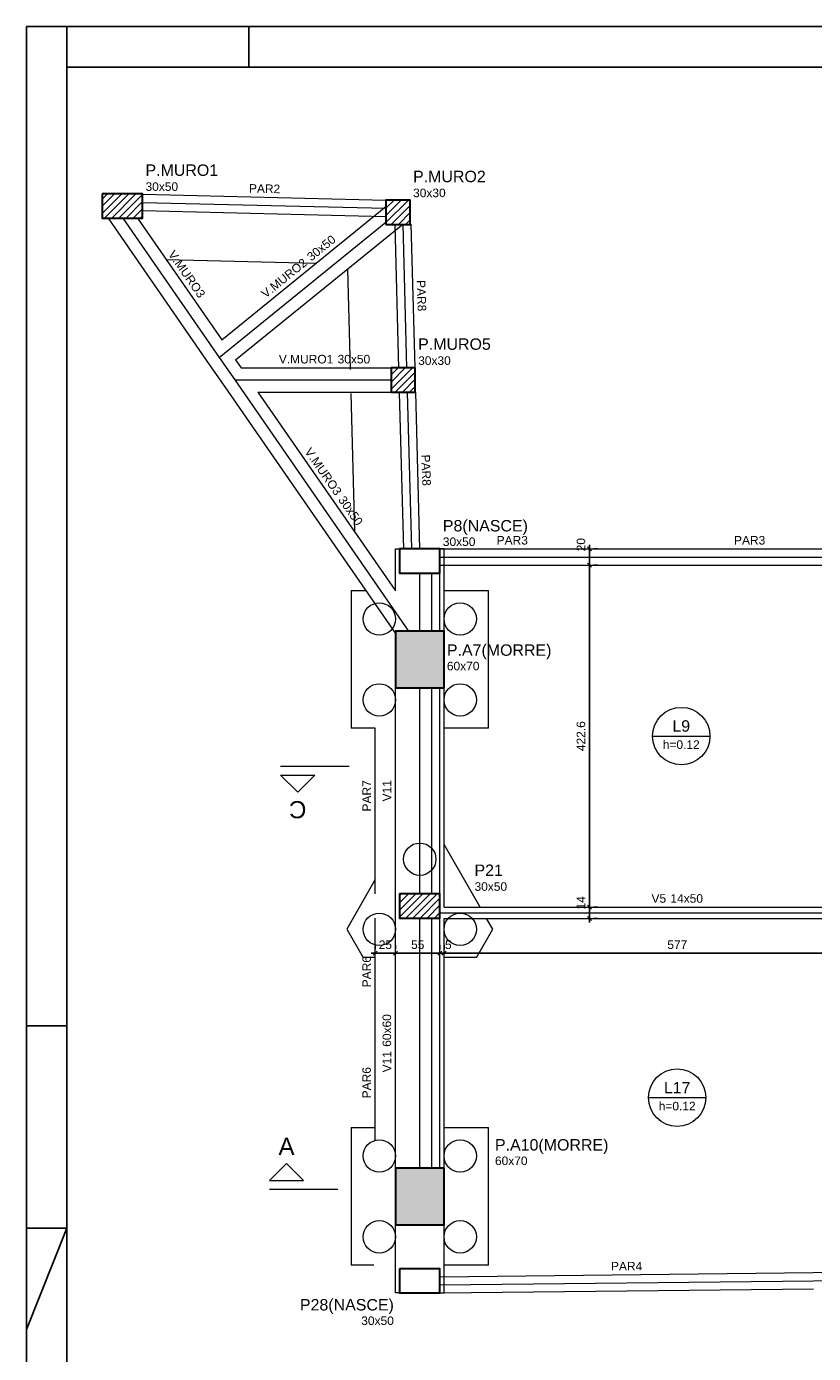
# Model space of a CAD drawing. Header units: millimetres. Extents: x 10 to 1250, y -62 to 528.
# Tile 76 of 193: x 10 to 30, y 95 to 128. Entities that reach past the tile are written whole.
import ezdxf

# ---------------------------------------------------------------- set-up
doc = ezdxf.new("R2010")
doc.units = ezdxf.units.MM
doc.header["$LTSCALE"] = 0.05
doc.linetypes.add('DOT', pattern=[6.35, 0, -6.35])
for name, color, linetype, lineweight in [('FO-Cortes', 9, 'Continuous', 5), ('FO-Cotas', 5, 'Continuous', 5), ('FO-Eixos', 5, 'Continuous', 5), ('FO-Estacas dos blocos', 1, 'Continuous', 20), ('FO-Hachura pilar que morre', 106, 'Continuous', 5), ('FO-Hachura pilar que passa', 19, 'Continuous', 5), ('FO-Pilares', 4, 'Continuous', 30), ('FO-Seção das fundações', 9, 'Continuous', 5), ('FO-Textos das lajes', 3, 'Continuous', 20), ('FO-Textos das vigas', 7, 'Continuous', 5), ('FO-Textos dos pilares', 7, 'Continuous', 5), ('FO-Vigas', 7, 'Continuous', 5)]:
    doc.layers.add(name, color=color, linetype=linetype, lineweight=lineweight)
doc.layers.add('FOLHA_PADRÃO', color=7, linetype='Continuous')
doc.styles.add('Arial', font='arial.ttf')
doc.styles.get("Standard").update_dxf_attribs({"font": 'arial.ttf'})
doc.dimstyles.new('UM_50.000000', dxfattribs={"dimtxt": 0.18, "dimasz": 0.1, "dimexe": 0.1, "dimexo": 0.2, "dimgap": 0.1, "dimtad": 1, "dimdec": 1, "dimlfac": 50, "dimzin": 0, "dimdsep": 46, "dimtxsty": 'Standard', "dimblk": 'OBLIQUE', "dimcen": 0.09, "dimdle": 0.1, "dimadec": 1, "dimazin": 2, "dimtfac": 1, "dimtdec": 1, "dimtofl": 0, "dimtmove": 0, "dimatfit": 3, "dimldrblk": 'OBLIQUE', "dimfxl": 1, "dimtolj": 1, "dimarcsym": 1})
pattern_1 = [(45, (4.62526, 133.42751), (-0.08838835, 0.08838835), [])]

# ---------------------------------------------------------------- blocks, each defined once
blk = doc.blocks.new('A1EST. 1500')
at = {"layer": 'FOLHA_PADRÃO', "color": 1, "linetype": 'Continuous'}
for p, q in [((0, 59.4), (0, 0)), ((150.008, 59.4), (0, 59.4)), ((1, 59.4), (1, 58.4)), ((5.5, 59.4), (5.5, 58.4))]:
    blk.add_line(p, q, dxfattribs=at)
at = {"layer": 'FOLHA_PADRÃO', "color": 1}
for p, q in [((1, 34.7), (0, 34.7)), ((1, 29.7), (0, 27.2)), ((1, 29.7), (0, 29.7))]:
    blk.add_line(p, q, dxfattribs=at)
at = {"layer": 'FOLHA_PADRÃO', "color": 6, "linetype": 'Continuous'}
blk.add_lwpolyline([(149, 58.4), (149, 1), (1, 1), (1, 58.4), (149, 58.4)], dxfattribs=at)
blk = doc.blocks.new('_Oblique')
at = {"color": 0, "linetype": 'ByBlock', "lineweight": -2}
blk.add_line((-0.5, -0.5), (0.5, 0.5), dxfattribs=at)
blk = doc.blocks.new('*D222')
at = {"layer": 'Defpoints', "color": 0, "transparency": 16777216}
for p in [(18.945, 105.028), (19.445, 105.028), (19.445, 105.028)]:
    blk.add_point(p, dxfattribs=at)
at = {"layer": 'FO-Cotas', "color": 0, "lineweight": -2, "transparency": 16777216}
for p, q in [((18.845, 105.028), (19.545, 105.028)), ((18.945, 105.228), (18.945, 105.128)), ((19.445, 105.228), (19.445, 105.128))]:
    blk.add_line(p, q, dxfattribs=at)
at = {"layer": 'FO-Cotas', "color": 0, "lineweight": -2, "transparency": 16777216, "xscale": 0.1, "yscale": 0.1, "zscale": 0.1, "rotation": 180}
blk.add_blockref('_Oblique', (18.945, 105.028), dxfattribs=at)
at = {"layer": 'FO-Cotas', "color": 0, "lineweight": -2, "transparency": 16777216, "xscale": 0.1, "yscale": 0.1, "zscale": 0.1}
blk.add_blockref('_Oblique', (19.445, 105.028), dxfattribs=at)
at = {"layer": 'FO-Cotas', "transparency": 16777216, "insert": (19.195, 105.239), "char_height": 0.2118, "attachment_point": 5, "rotation": 0.0057, "style": 'Arial'}
blk.add_mtext('\\A1;25', dxfattribs=at)
blk = doc.blocks.new('*D223')
at = {"layer": 'Defpoints', "color": 0, "transparency": 16777216}
for p in [(19.445, 105.028), (20.545, 105.028), (20.545, 105.028)]:
    blk.add_point(p, dxfattribs=at)
at = {"layer": 'FO-Cotas', "color": 0, "lineweight": -2, "transparency": 16777216}
for p, q in [((19.345, 105.028), (20.645, 105.028)), ((19.445, 105.228), (19.445, 105.128)), ((20.545, 105.228), (20.545, 105.128))]:
    blk.add_line(p, q, dxfattribs=at)
at = {"layer": 'FO-Cotas', "color": 0, "lineweight": -2, "transparency": 16777216, "xscale": 0.1, "yscale": 0.1, "zscale": 0.1, "rotation": 180}
blk.add_blockref('_Oblique', (19.445, 105.028), dxfattribs=at)
at = {"layer": 'FO-Cotas', "color": 0, "lineweight": -2, "transparency": 16777216, "xscale": 0.1, "yscale": 0.1, "zscale": 0.1}
blk.add_blockref('_Oblique', (20.545, 105.028), dxfattribs=at)
at = {"layer": 'FO-Cotas', "transparency": 16777216, "insert": (19.995, 105.239), "char_height": 0.2118, "attachment_point": 5, "rotation": 0.0057, "style": 'Arial'}
blk.add_mtext('\\A1;55', dxfattribs=at)
blk = doc.blocks.new('*D224')
at = {"layer": 'Defpoints', "color": 0, "transparency": 16777216}
for p in [(20.545, 105.028), (20.645, 105.028), (20.645, 105.028)]:
    blk.add_point(p, dxfattribs=at)
at = {"layer": 'FO-Cotas', "color": 0, "lineweight": -2, "transparency": 16777216}
for p, q in [((20.545, 105.028), (20.445, 105.028)), ((20.545, 105.228), (20.545, 105.128)), ((20.645, 105.228), (20.645, 105.128)), ((20.645, 105.028), (20.745, 105.028))]:
    blk.add_line(p, q, dxfattribs=at)
at = {"layer": 'FO-Cotas', "color": 0, "lineweight": -2, "transparency": 16777216, "xscale": 0.1, "yscale": 0.1, "zscale": 0.1}
blk.add_blockref('_Oblique', (20.545, 105.028), dxfattribs=at)
at = {"layer": 'FO-Cotas', "color": 0, "lineweight": -2, "transparency": 16777216, "xscale": 0.1, "yscale": 0.1, "zscale": 0.1, "rotation": 180}
blk.add_blockref('_Oblique', (20.645, 105.028), dxfattribs=at)
at = {"layer": 'FO-Cotas', "transparency": 16777216, "insert": (20.751, 105.239), "char_height": 0.2118, "attachment_point": 5, "rotation": 0.0057, "style": 'Arial'}
blk.add_mtext('\\A1;5', dxfattribs=at)
blk = doc.blocks.new('*D225')
at = {"layer": 'Defpoints', "color": 0, "transparency": 16777216}
for p in [(20.645, 105.028), (32.184, 105.028), (32.184, 105.028)]:
    blk.add_point(p, dxfattribs=at)
at = {"layer": 'FO-Cotas', "color": 0, "lineweight": -2, "transparency": 16777216}
for p, q in [((20.545, 105.028), (32.284, 105.028)), ((20.645, 105.228), (20.645, 105.128)), ((32.184, 105.228), (32.184, 105.128))]:
    blk.add_line(p, q, dxfattribs=at)
at = {"layer": 'FO-Cotas', "color": 0, "lineweight": -2, "transparency": 16777216, "xscale": 0.1, "yscale": 0.1, "zscale": 0.1, "rotation": 180}
blk.add_blockref('_Oblique', (20.645, 105.028), dxfattribs=at)
at = {"layer": 'FO-Cotas', "color": 0, "lineweight": -2, "transparency": 16777216, "xscale": 0.1, "yscale": 0.1, "zscale": 0.1}
blk.add_blockref('_Oblique', (32.184, 105.028), dxfattribs=at)
at = {"layer": 'FO-Cotas', "transparency": 16777216, "insert": (26.415, 105.239), "char_height": 0.2118, "attachment_point": 5, "rotation": 0.0057, "style": 'Arial'}
blk.add_mtext('\\A1;577', dxfattribs=at)
blk = doc.blocks.new('*D248')
at = {"layer": 'Defpoints', "color": 0, "transparency": 16777216}
for p in [(24.245, 106.169), (24.245, 106.169), (24.245, 105.889)]:
    blk.add_point(p, dxfattribs=at)
at = {"layer": 'FO-Cotas', "color": 0, "lineweight": -2, "transparency": 16777216}
for p, q in [((24.245, 105.789), (24.245, 106.269)), ((24.445, 106.169), (24.345, 106.169)), ((24.445, 105.889), (24.345, 105.889))]:
    blk.add_line(p, q, dxfattribs=at)
at = {"layer": 'FO-Cotas', "color": 0, "lineweight": -2, "transparency": 16777216, "xscale": 0.1, "yscale": 0.1, "zscale": 0.1}
for p, rotation in [((24.245, 106.169), 90), ((24.245, 105.889), 270)]:
    blk.add_blockref('_Oblique', p, dxfattribs=dict(at, rotation=rotation))
at = {"layer": 'FO-Cotas', "transparency": 16777216, "insert": (24.033, 106.275), "char_height": 0.2118, "attachment_point": 5, "rotation": 90, "style": 'Arial'}
blk.add_mtext('\\A1;14', dxfattribs=at)
blk = doc.blocks.new('*D249')
at = {"layer": 'Defpoints', "color": 0, "transparency": 16777216}
for p in [(24.245, 114.621), (24.245, 114.621), (24.245, 106.169)]:
    blk.add_point(p, dxfattribs=at)
at = {"layer": 'FO-Cotas', "color": 0, "lineweight": -2, "transparency": 16777216}
for p, q in [((24.245, 106.069), (24.245, 114.721)), ((24.445, 114.621), (24.345, 114.621)), ((24.445, 106.169), (24.345, 106.169))]:
    blk.add_line(p, q, dxfattribs=at)
at = {"layer": 'FO-Cotas', "color": 0, "lineweight": -2, "transparency": 16777216, "xscale": 0.1, "yscale": 0.1, "zscale": 0.1}
for p, rotation in [((24.245, 114.621), 90), ((24.245, 106.169), 270)]:
    blk.add_blockref('_Oblique', p, dxfattribs=dict(at, rotation=rotation))
at = {"layer": 'FO-Cotas', "transparency": 16777216, "insert": (24.033, 110.395), "char_height": 0.2118, "attachment_point": 5, "rotation": 90, "style": 'Arial'}
blk.add_mtext('\\A1;422.6', dxfattribs=at)
blk = doc.blocks.new('*D250')
at = {"layer": 'Defpoints', "color": 0, "transparency": 16777216}
for p in [(24.245, 115.021), (24.245, 115.021), (24.245, 114.621)]:
    blk.add_point(p, dxfattribs=at)
at = {"layer": 'FO-Cotas', "color": 0, "lineweight": -2, "transparency": 16777216}
for p, q in [((24.245, 114.521), (24.245, 115.121)), ((24.445, 115.021), (24.345, 115.021)), ((24.445, 114.621), (24.345, 114.621))]:
    blk.add_line(p, q, dxfattribs=at)
at = {"layer": 'FO-Cotas', "color": 0, "lineweight": -2, "transparency": 16777216, "xscale": 0.1, "yscale": 0.1, "zscale": 0.1}
for p, rotation in [((24.245, 115.021), 90), ((24.245, 114.621), 270)]:
    blk.add_blockref('_Oblique', p, dxfattribs=dict(at, rotation=rotation))
at = {"layer": 'FO-Cotas', "transparency": 16777216, "insert": (24.033, 115.127), "char_height": 0.2118, "attachment_point": 5, "rotation": 90, "style": 'Arial'}
blk.add_mtext('\\A1;20', dxfattribs=at)

msp = doc.modelspace()

# ---------------------------------------------------------------- hatches: boundary and pattern name
at = {"layer": 'FO-Hachura pilar que morre', "linetype": 'Continuous'}
for points in [[(19.4452, 111.5907), (20.0452, 111.5907), (20.6452, 111.5907), (20.6452, 112.2907), (20.6452, 112.9907), (20.0452, 112.9907), (19.4452, 112.9907), (19.4452, 112.2907)], [(20.6452, 99.7203), (20.0452, 99.7203), (19.4452, 99.7203), (19.4452, 99.0203), (19.4452, 98.3203), (20.0452, 98.3203), (20.6452, 98.3203), (20.6452, 99.0203)]]:
    msp.add_hatch(color=256, dxfattribs=at).paths.add_polyline_path(points)
at = {"layer": 'FO-Hachura pilar que passa', "linetype": 'Continuous'}
h = msp.add_hatch(dxfattribs=at)
h.set_pattern_fill('ANSI31', color=256, style=0)
h.set_pattern_definition(pattern_1)
h.paths.add_polyline_path([(12.1902, 123.7967), (12.1902, 123.4967), (12.1902, 123.1967), (12.6902, 123.1967), (13.1902, 123.1967), (13.1902, 123.4967), (13.1902, 123.7967), (12.6902, 123.7967)])
h = msp.add_hatch(dxfattribs=at)
h.set_pattern_fill('ANSI31', color=256, style=0)
h.set_pattern_definition(pattern_1)
h.paths.add_polyline_path([(19.2092, 123.0407), (19.5092, 123.0407), (19.8092, 123.0407), (19.8092, 123.3407), (19.8092, 123.6407), (19.5092, 123.6407), (19.2092, 123.6407), (19.2092, 123.3407)])
h = msp.add_hatch(dxfattribs=at)
h.set_pattern_fill('ANSI31', color=256, style=0)
h.set_pattern_definition(pattern_1)
h.paths.add_polyline_path([(19.9348, 119.4971), (19.6348, 119.4971), (19.3348, 119.4971), (19.3348, 119.1971), (19.3348, 118.8971), (19.6348, 118.8971), (19.9348, 118.8971), (19.9348, 119.1971)])
h = msp.add_hatch(dxfattribs=at)
h.set_pattern_fill('ANSI31', color=256, style=0)
h.set_pattern_definition(pattern_1)
h.paths.add_polyline_path([(19.5452, 106.4987), (19.5452, 106.1987), (19.5452, 105.8987), (20.0452, 105.8987), (20.5452, 105.8987), (20.5452, 106.1987), (20.5452, 106.4987), (20.0452, 106.4987)])

# ---------------------------------------------------------------- linework, layer by layer
at = {"layer": 'FO-Cortes'}
for p, q in [((18.2982, 109.6435), (16.6038, 109.6435)), ((16.3255, 99.1986), (18.0199, 99.1986))]:
    msp.add_line(p, q, dxfattribs=at)
at = {"layer": 'FO-Cortes', "linetype": 'Continuous'}
for points in [[(16.6038, 109.4317), (17.451, 109.4317), (17.0274, 109.0081), (16.6038, 109.4317)], [(16.3255, 99.4104), (17.1727, 99.4104), (16.7491, 99.834), (16.3255, 99.4104)]]:
    msp.add_lwpolyline(points, close=True, dxfattribs=at)
at = {"layer": 'FO-Eixos'}
for p, q in [((13.1902, 123.5871), (19.2092, 123.4405)), ((12.6982, 123.1967), (15.086, 119.7497)), ((15.086, 119.7497), (19.2092, 123.0971)), ((19.6252, 123.0407), (19.7198, 119.4971)), ((15.086, 119.7497), (15.4688, 119.1971)), ((15.4688, 119.1971), (19.7682, 112.9907)), ((15.4688, 119.1971), (19.3348, 119.1971)), ((19.736, 118.8971), (19.8398, 115.0207)), ((20.5452, 114.8207), (24.1202, 114.8207)), ((24.1202, 114.8207), (32.2902, 114.8207)), ((20.3452, 112.9907), (20.3452, 114.4207)), ((20.3452, 111.3397), (20.3452, 111.5907)), ((20.3452, 106.4987), (20.3452, 111.3397)), ((20.5452, 106.0287), (32.4802, 106.0287)), ((20.3452, 99.7203), (20.3452, 105.8987)), ((20.5452, 96.8327), (29.7822, 96.9355)), ((29.7822, 96.9355), (32.3842, 96.9645))]:
    msp.add_line(p, q, dxfattribs=at)
at = {"layer": 'FO-Estacas dos blocos'}
for centre in [(19.0452, 113.2907), (21.0452, 113.2907), (19.0452, 111.2907), (21.0452, 111.2907), (20.0452, 107.3534), (19.0452, 105.6214), (21.0452, 105.6214), (19.0452, 100.0203), (21.0452, 100.0203), (19.0452, 98.0203), (21.0452, 98.0203)]:
    msp.add_circle(centre, 0.4, dxfattribs=at)
at = {"layer": 'FO-Pilares'}
for points in [[(12.1902, 123.7967), (12.1902, 123.4967), (12.1902, 123.1967), (12.6902, 123.1967), (13.1902, 123.1967), (13.1902, 123.4967), (13.1902, 123.7967), (12.6902, 123.7967), (12.1902, 123.7967)], [(19.2092, 123.0407), (19.5092, 123.0407), (19.8092, 123.0407), (19.8092, 123.3407), (19.8092, 123.6407), (19.5092, 123.6407), (19.2092, 123.6407), (19.2092, 123.3407), (19.2092, 123.0407)], [(19.9348, 119.4971), (19.6348, 119.4971), (19.3348, 119.4971), (19.3348, 119.1971), (19.3348, 118.8971), (19.6348, 118.8971), (19.9348, 118.8971), (19.9348, 119.1971), (19.9348, 119.4971)], [(19.5452, 115.0207), (19.5452, 114.7207), (19.5452, 114.4207), (20.0452, 114.4207), (20.5452, 114.4207), (20.5452, 114.7207), (20.5452, 115.0207), (20.0452, 115.0207), (19.5452, 115.0207)], [(19.4452, 111.5907), (20.0452, 111.5907), (20.6452, 111.5907), (20.6452, 112.2907), (20.6452, 112.9907), (20.0452, 112.9907), (19.4452, 112.9907), (19.4452, 112.2907), (19.4452, 111.5907)], [(19.5452, 106.4987), (19.5452, 106.1987), (19.5452, 105.8987), (20.0452, 105.8987), (20.5452, 105.8987), (20.5452, 106.1987), (20.5452, 106.4987), (20.0452, 106.4987), (19.5452, 106.4987)], [(20.6452, 99.7203), (20.0452, 99.7203), (19.4452, 99.7203), (19.4452, 99.0203), (19.4452, 98.3203), (20.0452, 98.3203), (20.6452, 98.3203), (20.6452, 99.0203), (20.6452, 99.7203)], [(19.5452, 97.2327), (19.5452, 96.9327), (19.5452, 96.6327), (20.0452, 96.6327), (20.5452, 96.6327), (20.5452, 96.9327), (20.5452, 97.2327), (20.0452, 97.2327), (19.5452, 97.2327)]]:
    msp.add_lwpolyline(points, close=True, dxfattribs=at)
at = {"layer": 'FO-Seção das fundações'}
for points in [[(18.9348, 118.8971), (18.9348, 118.8757)], [(18.3452, 113.9907), (18.3452, 110.5907)], [(18.3452, 113.9907), (18.7105, 113.9907)], [(20.6452, 113.9907), (21.7452, 113.9907)], [(21.7452, 110.5907), (21.7452, 113.9907)], [(18.9452, 110.5907), (18.3452, 110.5907)], [(21.7452, 110.5907), (20.6452, 110.5907)], [(21.5375, 106.1687), (20.6452, 107.7142)], [(18.9452, 106.8482), (18.2369, 105.6214)], [(18.2369, 105.6214), (18.6411, 104.9214)], [(21.4494, 104.9214), (21.8535, 105.6214)], [(21.8535, 105.6214), (21.6992, 105.8887)], [(18.9452, 104.9214), (18.6411, 104.9214)], [(21.4494, 104.9214), (20.6452, 104.9214)], [(18.3452, 100.7203), (18.3452, 97.3203)], [(18.3452, 100.7203), (18.9452, 100.7203)], [(20.6452, 100.7203), (21.7452, 100.7203)], [(21.7452, 97.3203), (21.7452, 100.7203)], [(18.9109, 97.3203), (18.3452, 97.3203)], [(21.7452, 97.3203), (20.6452, 97.3203)]]:
    msp.add_lwpolyline(points, dxfattribs=at)
at = {"layer": 'FO-Textos das lajes'}
for p, q in [((25.8029, 110.3947), (27.2237, 110.3947)), ((25.7021, 101.4608), (27.1229, 101.4608))]:
    msp.add_line(p, q, dxfattribs=at)
for centre in [(26.5133, 110.3947), (26.4125, 101.4608)]:
    msp.add_circle(centre, 0.7104, dxfattribs=at)
at = {"layer": 'FO-Vigas'}
for p, q in [((13.1951, 123.7871), (19.2092, 123.6406)), ((13.1854, 123.3872), (19.1995, 123.2407)), ((15.1483, 120.1867), (19.2092, 123.4836)), ((12.3333, 123.1967), (14.8394, 119.5789)), ((13.0632, 123.1967), (15.1483, 120.1867)), ((15.4909, 119.692), (19.6157, 123.0407)), ((19.4253, 123.0354), (19.5199, 119.4918)), ((19.8252, 123.0461), (19.9198, 119.5025)), ((13.7727, 122.1725), (17.4831, 122.0822)), ((18.2542, 121.9354), (18.3203, 119.4598)), ((14.8394, 119.5789), (15.2222, 119.0263)), ((15.4909, 119.692), (15.626, 119.4971)), ((15.626, 119.4971), (19.3348, 119.4971)), ((15.2222, 119.0263), (19.4452, 112.9302)), ((16.0416, 118.8971), (19.4452, 113.9838)), ((16.0416, 118.8971), (19.3348, 118.8971)), ((18.3365, 118.8597), (18.4278, 115.4526)), ((19.5362, 118.8864), (19.6399, 115.0154)), ((19.9361, 118.8971), (20.0398, 115.0261)), ((19.4452, 115.0207), (19.5452, 115.0207)), ((19.4452, 113.9838), (19.4452, 115.0207)), ((20.6452, 115.0207), (20.5452, 115.0207)), ((20.5452, 115.0207), (24.1202, 115.0207)), ((20.6452, 112.9907), (20.6452, 115.0207)), ((24.1202, 115.0207), (32.2902, 115.0207)), ((20.5452, 114.6207), (24.1202, 114.6207)), ((24.1202, 114.6207), (32.2902, 114.6207)), ((20.0452, 112.9907), (20.0452, 114.4207)), ((20.5452, 112.9907), (20.5452, 114.4207)), ((19.4452, 106.4987), (19.4452, 111.5907)), ((20.0452, 106.4987), (20.0452, 111.5907)), ((20.5452, 111.3397), (20.5452, 111.5907)), ((20.6452, 106.1687), (20.6452, 111.5907)), ((20.5452, 106.4987), (20.5452, 111.3397)), ((18.9452, 106.4987), (18.9452, 110.5907)), ((19.4452, 99.7203), (19.4452, 106.4987)), ((20.6452, 106.1687), (32.1842, 106.1687)), ((18.9452, 103.2497), (18.9452, 105.8987)), ((20.0452, 99.7203), (20.0452, 105.8987)), ((20.5452, 99.7203), (20.5452, 105.8987)), ((20.6452, 105.8887), (32.1842, 105.8887)), ((20.6452, 99.7203), (20.6452, 105.8887)), ((18.9452, 100.4105), (18.9452, 103.2497)), ((19.4452, 96.6327), (19.4452, 98.3203)), ((20.6452, 96.6327), (20.6452, 98.3203)), ((20.5452, 97.0327), (29.78, 97.1355)), ((29.78, 97.1355), (32.382, 97.1645)), ((19.5452, 96.6327), (19.4452, 96.6327)), ((20.5452, 96.6327), (20.6452, 96.6327)), ((20.5463, 96.6327), (29.7845, 96.7355)), ((20.5475, 96.6327), (20.5463, 96.6327))]:
    msp.add_line(p, q, dxfattribs=at)

# ---------------------------------------------------------------- block references
msp.add_blockref('A1EST. 1500', (10.3174, 68.5322))

# ---------------------------------------------------------------- texts
at = {"layer": 'FO-Cortes', "linetype": 'DOT', "ltscale": 0.2, "insert": (17.0274, 108.7963), "char_height": 0.4236, "width": 1.463228, "attachment_point": 8, "rotation": 180, "line_spacing_factor": 0.798, "style": 'Arial'}
msp.add_mtext('C', dxfattribs=at)
at = {"layer": 'FO-Cortes', "linetype": 'DOT', "ltscale": 0.2, "insert": (16.7491, 100.0458), "char_height": 0.4236, "width": 1.351433, "attachment_point": 8, "line_spacing_factor": 0.798, "style": 'Arial'}
msp.add_mtext('A', dxfattribs=at)
at = {"layer": 'FO-Textos das lajes', "attachment_point": 8, "line_spacing_factor": 0.798, "style": 'Arial'}
for s, insert, char_height in [('L9', (26.5133, 110.5006), 0.2824), ('h=0.12', (26.5133, 110.077), 0.2118), ('L17', (26.4125, 101.5667), 0.2824), ('h=0.12', (26.4125, 101.1431), 0.2118)]:
    msp.add_mtext(s, dxfattribs=dict(at, insert=insert, char_height=char_height))
at = {"layer": 'FO-Textos das vigas', "linetype": 'Continuous', "char_height": 0.2118, "line_spacing_factor": 0.798, "style": 'Arial'}
for s, insert, attachment_point, rotation in [('PAR2', (16.2047, 123.8197), 8, 359), ('30x50', (17.364, 122.1219), 7, 39), ('V.MURO3', (14.1928, 121.752), 8, 305), ('V.MURO2', (17.2818, 122.0552), 9, 39), ('PAR8', (19.9783, 121.2771), 8, 272), ('V.MURO3', (17.955, 116.321), 9, 305), ('PAR8', (20.0938, 116.9644), 8, 272), ('30x50', (18.0153, 116.234), 7, 305), ('PAR7', (18.8393, 108.9192), 8, 90), ('V11', (19.3393, 109.0447), 8, 90), ('PAR6', (18.8393, 104.5742), 8, 90), ('60x60', (19.3393, 102.7173), 7, 90), ('V11', (19.3393, 102.6114), 9, 90), ('PAR6', (18.8393, 101.8301), 8, 90)]:
    msp.add_mtext(s, dxfattribs=dict(at, insert=insert, attachment_point=attachment_point, rotation=rotation))
for s, insert, attachment_point in [('V.MURO1', (17.9069, 119.603), 9), ('30x50', (18.0128, 119.603), 7), ('PAR3', (22.3327, 115.1266), 8), ('PAR3', (28.2052, 115.1266), 8), ('V5', (26.1391, 106.2746), 9), ('14x50', (26.245, 106.2746), 7), ('PAR4', (25.1614, 97.19), 8)]:
    msp.add_mtext(s, dxfattribs=dict(at, insert=insert, attachment_point=attachment_point))
at = {"layer": 'FO-Textos dos pilares', "linetype": 'Continuous', "line_spacing_factor": 0.798, "style": 'Arial'}
for s, insert, char_height, attachment_point in [('P.MURO1', (13.2608, 124.238), 0.2824, 7), ('P.MURO2', (19.8798, 124.082), 0.2824, 7), ('30x50', (13.2608, 123.8673), 0.2118, 7), ('30x30', (19.8798, 123.7113), 0.2118, 7), ('P.MURO5', (20.0054, 119.9384), 0.2824, 7), ('30x30', (20.0054, 119.5677), 0.2118, 7), ('P8(NASCE)', (20.6163, 115.3685), 0.2824, 7), ('30x50', (20.6158, 115.0913), 0.2118, 7), ('P.A7(MORRE)', (20.7163, 112.2958), 0.2824, 7), ('60x70', (20.7158, 112.0186), 0.2118, 7), ('P21', (21.3993, 106.94), 0.2824, 7), ('30x50', (21.3993, 106.5693), 0.2118, 7), ('P.A10(MORRE)', (21.9062, 100.0685), 0.2824, 7), ('60x70', (21.9058, 99.7909), 0.2118, 7), ('P28(NASCE)', (19.4043, 96.1155), 0.2824, 9), ('30x50', (19.404, 95.8385), 0.2118, 9)]:
    msp.add_mtext(s, dxfattribs=dict(at, insert=insert, char_height=char_height, attachment_point=attachment_point))

# ---------------------------------------------------------------- dimensions: what is measured, and where the dimension line sits
at = {"layer": 'FO-Cotas'}
for base, p1, p2, picture, middle in [((24.2452, 115.0207), (24.2452, 114.6207), (24.2452, 115.0207), '*D250', (24.0334, 115.1266)), ((24.2452, 114.6207), (24.2452, 106.1687), (24.2452, 114.6207), '*D249', (24.0334, 110.3947)), ((24.2452, 106.1687), (24.2452, 105.8887), (24.2452, 106.1687), '*D248', (24.0334, 106.2746))]:
    dim = msp.add_linear_dim(base=base, p1=p1, p2=p2, angle=90, dimstyle='UM_50.000000', override={"dimtxt": 0.2118, "dimasz": 0.1, "dimexe": 0.1, "dimexo": 0.2, "dimtad": 1, "dimtih": 0, "dimtoh": 0, "dimdec": 1, "dimlfac": 50, "dimzin": 8, "dimtxsty": 'Arial', "dimblk": 'Oblique', "dimblk1": 'Oblique', "dimblk2": 'Oblique', "dimsah": 1, "dimdle": 0.1, "dimse1": 0, "dimse2": 0, "dimclrt": 256, "dimadec": 1, "dimazin": 3, "dimtmove": 2, "dimldrblk": 'Oblique'}, dxfattribs=at)
    dim.commit()
    dim.dimension.update_dxf_attribs({"geometry": picture, "text_midpoint": middle, "dimtype": 160, "text_rotation": 90})
for base, p1, p2, picture, middle, turn in [((19.4452, 105.0277), (18.9452, 105.0277), (19.4452, 105.0277), '*D222', (19.1952, 105.2395), 0.00573), ((20.5452, 105.0277), (19.4452, 105.0277), (20.5452, 105.0277), '*D223', (19.9952, 105.2395), 0.00573), ((20.6452, 105.0277), (20.5452, 105.0277), (20.6452, 105.0277), '*D224', (20.7511, 105.2395), 0.00573), ((32.1842317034, 105.0276893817), (20.6452317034, 105.0276893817), (32.1842317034, 105.0276893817), '*D225', (26.4147317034, 105.2394893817), 0.005729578)]:
    dim = msp.add_linear_dim(base=base, p1=p1, p2=p2, dimstyle='UM_50.000000', override={"dimtxt": 0.2118, "dimasz": 0.1, "dimexe": 0.1, "dimexo": 0.2, "dimtad": 1, "dimtih": 0, "dimtoh": 0, "dimdec": 1, "dimlfac": 50, "dimzin": 8, "dimtxsty": 'Arial', "dimblk": 'Oblique', "dimblk1": 'Oblique', "dimblk2": 'Oblique', "dimsah": 1, "dimdle": 0.1, "dimse1": 0, "dimse2": 0, "dimclrt": 256, "dimadec": 1, "dimazin": 3, "dimtmove": 2, "dimldrblk": 'Oblique'}, dxfattribs=at)
    dim.commit()
    dim.dimension.update_dxf_attribs({"geometry": picture, "text_midpoint": middle, "dimtype": 160, "text_rotation": turn})

doc.saveas('drawing.dxf')
